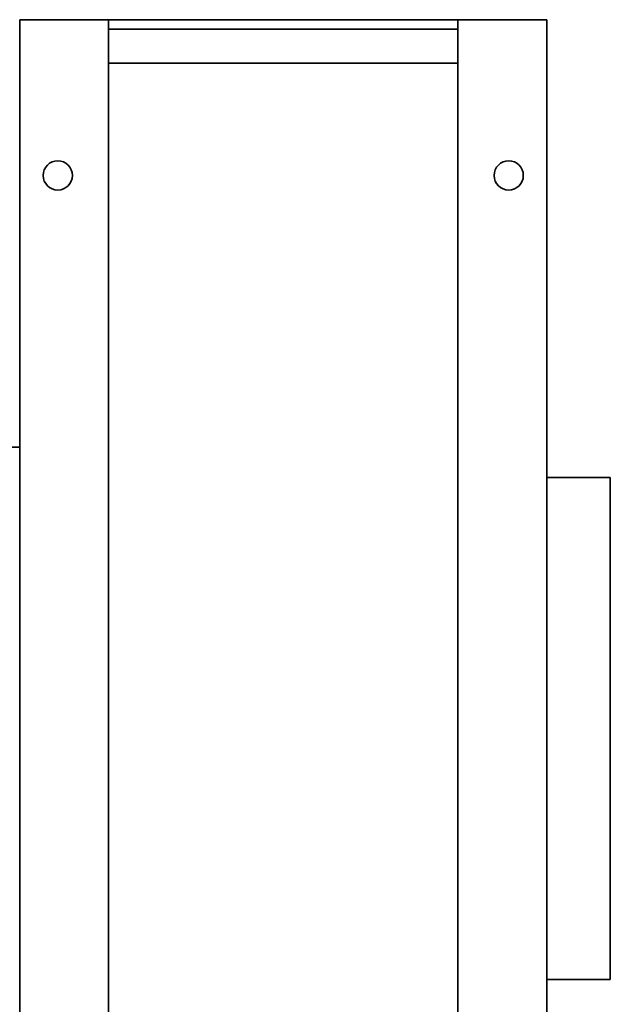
# Model space of a CAD drawing. Header units: millimetres. Extents: x 377 to 883, y 192 to 699.
# Tile 4 of 4: x 697 to 883, y 389 to 699. Entities that reach past the tile are written whole.
import ezdxf

# ---------------------------------------------------------------- set-up
doc = ezdxf.new("R2010")
doc.units = ezdxf.units.MM
doc.header["$LTSCALE"] = 3
doc.layers.add('Krawędzie widoczne(ISO)', color=7, linetype='Continuous', lineweight=35, true_color=0x262659)

msp = doc.modelspace()

# ---------------------------------------------------------------- linework, layer by layer
at = {"layer": 'Krawędzie widoczne(ISO)'}
for p, q in [((724.75, 698.5), (696.75, 698.5)), ((696.75, 192.5), (696.75, 698.5)), ((724.75, 192.5), (724.75, 698.5)), ((834.75, 698.5), (724.75, 698.5)), ((834.75, 698.5), (862.75, 698.5)), ((834.75, 192.5), (834.75, 698.5)), ((862.75, 698.5), (862.75, 192.5)), ((834.75, 695.5), (724.75, 695.5)), ((834.75, 684.83), (724.75, 684.83)), ((677.75, 564), (696.75, 564)), ((862.75, 554.5), (882.75, 554.5)), ((882.75, 554.5), (882.75, 396.5)), ((862.75, 396.5), (882.75, 396.5))]:
    msp.add_line(p, q, dxfattribs=at)
for centre in [(708.75, 649.5), (850.75, 649.5)]:
    msp.add_circle(centre, 4.6, dxfattribs=at)

doc.saveas('drawing.dxf')
